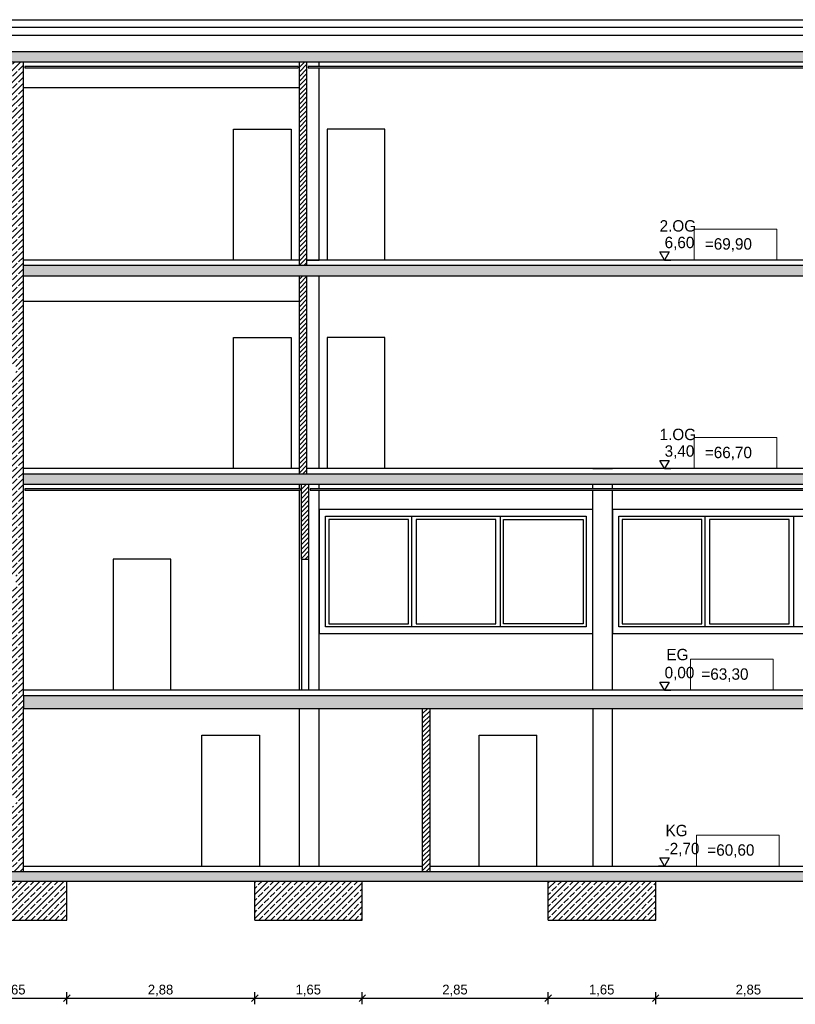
# Model space of a CAD drawing. Extents: x 1 to 209, y 0 to 18.
# Tile 59 of 63: x 135 to 147, y 2 to 18. Entities that reach past the tile are written whole.
import ezdxf

# ---------------------------------------------------------------- set-up
doc = ezdxf.new("R2010")
doc.units = 0
doc.header["$MEASUREMENT"] = 0
doc.linetypes.add('Strichlinie', pattern=[0.282222, 0.141111, -0.141111])
for name, color, linetype in [('Schnitt_D-D_4_A_1 Dämmung', 7, 'Continuous'), ('Schnitt_D-D_4_A_1 Fundament', 7, 'Continuous'), ('Schnitt_D-D_4_A_DE_DECKE', 7, 'Continuous'), ('Schnitt_D-D_4_P_BM_ROHBAU', 7, 'Continuous'), ('Schnitt_D-D_4_P_ZE_SYMBOL', 7, 'Continuous'), ('Schnitt_D-D_4_P_ZE_TEXT', 7, 'Continuous'), ('Schnitt_D-D_4_R_NT_DACH', 7, 'Continuous'), ('Schnitt_D-D_4_R_NT_FENSTER', 7, 'Continuous'), ('Schnitt_D-D_4_R_NT_TUER', 7, 'Continuous'), ('Schnitt_D-D_4_R_TR_HIDDEN', 7, 'Continuous'), ('Schnitt_D-D_4_R_TR_INNENWAND', 7, 'Continuous'), ('Schnitt_D-D_4_R_TR_STUETZE', 7, 'Continuous'), ('Schnitt_D-D_4_Schraffuren', 7, 'Continuous')]:
    doc.layers.add(name, color=color, linetype=linetype)
doc.styles.add('ERSTELLTER_STIL_1', font='txt')
doc.styles.add('ERSTELLTER_STIL_2', font='txt')
pattern_1 = [(45, (125.216865, 7.29005), (-0.03535534, 0.03535534), [])]
pattern_2 = [(45, (125.21686, 7.29005), (-0.0919239, 0.0919239), []), (45, (125.1709, 7.33601), (-0.0919239, 0.0919239), [0.0975, -0.0325])]

msp = doc.modelspace()

# ---------------------------------------------------------------- hatches: boundary and pattern name
at = {"layer": 'Schnitt_D-D_4_Schraffuren', "linetype": 'Continuous', "ltscale": 1000}
h = msp.add_hatch(dxfattribs=at)
h.set_pattern_fill('Beton__Stahlbeton_0004', color=256, style=0, pattern_type=2)
h.set_pattern_definition(pattern_2)
h.paths.add_polyline_path([(161.477, 16.93), (161.977, 16.93), (161.977, 17.49), (161.777, 17.49), (161.777, 17.09), (125.418, 17.09), (125.418, 17.49), (125.218, 17.49), (125.218, 16.69), (125.718, 16.69), (125.718, 16.93)], flags=0)
h = msp.add_hatch(dxfattribs=at)
h.set_pattern_fill('Beton__Stahlbeton_0004', color=256, style=0, pattern_type=2)
h.set_pattern_definition(pattern_2)
h.paths.add_polyline_path([(134.477, 16.93), (134.477, 13.81), (134.477, 12.26), (134.597, 12.26), (134.597, 12.099), (134.477, 12.099), (134.477, 10.61), (134.477, 9.041), (134.597, 9.041), (134.597, 8.881), (134.477, 8.881), (134.477, 7.21), (134.477, 7.01), (134.477, 5.672), (134.597, 5.672), (134.597, 5.512), (134.477, 5.512), (134.477, 4.51), (134.717, 4.51), (134.717, 7.01), (134.717, 7.21), (134.717, 10.61), (134.717, 13.81), (134.717, 16.93)], flags=0)
h = msp.add_hatch(dxfattribs=at)
h.set_pattern_fill('MW_HLZ_0004', color=256, style=0, pattern_type=2)
h.set_pattern_definition(pattern_1)
h.paths.add_polyline_path([(138.948, 16.93), (138.948, 13.81), (139.063, 13.81), (139.063, 16.93)], flags=0)
h = msp.add_hatch(dxfattribs=at)
h.set_pattern_fill('Beton__Stahlbeton_0004', color=256, style=0, pattern_type=2)
h.set_pattern_definition(pattern_2)
h.paths.add_polyline_path([(161.717, 13.81), (134.717, 13.81), (134.717, 13.65), (161.477, 13.65), (161.717, 13.65)], flags=0)
h = msp.add_hatch(dxfattribs=at)
h.set_pattern_fill('MW_HLZ_0004', color=256, style=0, pattern_type=2)
h.set_pattern_definition(pattern_1)
h.paths.add_polyline_path([(138.948, 13.65), (138.948, 10.61), (139.063, 10.61), (139.063, 13.65)], flags=0)
h = msp.add_hatch(dxfattribs=at)
h.set_pattern_fill('Beton__Stahlbeton_0004', color=256, style=0, pattern_type=2)
h.set_pattern_definition(pattern_2)
h.paths.add_polyline_path([(134.717, 10.45), (161.717, 10.45), (161.717, 10.61), (134.717, 10.61)], flags=0)
h = msp.add_hatch(dxfattribs=at)
h.set_pattern_fill('MW_HLZ_0004', color=256, style=0, pattern_type=2)
h.set_pattern_definition(pattern_1)
h.paths.add_polyline_path([(139.092, 10.45), (138.977, 10.45), (138.977, 9.3), (139.092, 9.3)], flags=0)
h = msp.add_hatch(dxfattribs=at)
h.set_pattern_fill('Beton__Stahlbeton_0004', color=256, style=0, pattern_type=2)
h.set_pattern_definition(pattern_2)
h.paths.add_polyline_path([(161.477, 7.01), (161.477, 6.82), (161.977, 6.82), (161.977, 7.21), (134.717, 7.21), (134.717, 7.01)], flags=0)
h = msp.add_hatch(dxfattribs=at)
h.set_pattern_fill('MW_HLZ_0004', color=256, style=0, pattern_type=2)
h.set_pattern_definition(pattern_1)
h.paths.add_polyline_path([(140.952, 7.01), (140.837, 7.01), (140.837, 4.51), (140.952, 4.51)], flags=0)
h = msp.add_hatch(dxfattribs=at)
h.set_pattern_fill('Beton__Stahlbeton_0004', color=256, style=0, pattern_type=2)
h.set_pattern_definition(pattern_2)
h.paths.add_polyline_path([(161.977, 4.36), (161.977, 4.5), (161.977, 4.51), (161.477, 4.51), (125.718, 4.51), (125.718, 4.36)], flags=0)
h = msp.add_hatch(dxfattribs=at)
h.set_pattern_fill('Beton__Stahlbeton_0004', color=256, style=0, pattern_type=2)
h.set_pattern_definition(pattern_2)
h.paths.add_polyline_path([(135.381, 3.76), (135.381, 4.36), (133.731, 4.36), (133.731, 3.76)], flags=0)
h = msp.add_hatch(dxfattribs=at)
h.set_pattern_fill('Beton__Stahlbeton_0004', color=256, style=0, pattern_type=2)
h.set_pattern_definition(pattern_2)
h.paths.add_polyline_path([(139.912, 3.76), (139.912, 4.36), (138.262, 4.36), (138.262, 3.76)], flags=0)
h = msp.add_hatch(dxfattribs=at)
h.set_pattern_fill('Beton__Stahlbeton_0004', color=256, style=0, pattern_type=2)
h.set_pattern_definition(pattern_2)
h.paths.add_polyline_path([(144.412, 3.76), (144.412, 4.36), (142.762, 4.36), (142.762, 3.76)], flags=0)

# ---------------------------------------------------------------- linework, layer by layer
at = {"layer": 'Schnitt_D-D_4_A_1 Dämmung', "linetype": 'Continuous', "ltscale": 1000}
msp.add_line((161.401, 17.334), (134.152, 17.334), dxfattribs=at)
at = {"layer": 'Schnitt_D-D_4_A_1 Fundament', "linetype": 'Continuous', "ltscale": 1000}
for p, q in [((135.381, 3.76), (135.381, 4.36)), ((138.262, 3.76), (138.262, 4.36)), ((139.912, 3.76), (139.912, 4.36)), ((142.762, 3.76), (142.762, 4.36)), ((144.412, 3.76), (144.412, 4.36)), ((133.731, 3.76), (135.381, 3.76)), ((138.262, 3.76), (139.912, 3.76)), ((142.762, 3.76), (144.412, 3.76))]:
    msp.add_line(p, q, dxfattribs=at)
at = {"layer": 'Schnitt_D-D_4_A_DE_DECKE', "linetype": 'Continuous', "ltscale": 1000}
for p, q in [((134.737, 16.86), (134.737, 16.84)), ((138.928, 16.86), (134.737, 16.86)), ((134.737, 16.84), (138.928, 16.84)), ((138.928, 16.86), (138.928, 16.84)), ((139.083, 16.86), (139.083, 16.84)), ((156.948, 16.86), (139.083, 16.86)), ((139.083, 16.84), (156.948, 16.84)), ((134.737, 10.38), (134.737, 10.36)), ((138.957, 10.38), (134.737, 10.38)), ((134.737, 10.36), (138.957, 10.36)), ((138.957, 10.38), (138.957, 10.36)), ((139.112, 10.38), (139.112, 10.36)), ((161.457, 10.38), (139.112, 10.38)), ((139.112, 10.36), (161.457, 10.36))]:
    msp.add_line(p, q, dxfattribs=at)
at = {"layer": 'Schnitt_D-D_4_P_BM_ROHBAU', "linetype": 'Continuous', "ltscale": 1000}
for p, q in [((144.549, 13.89), (144.476, 14.015)), ((144.476, 14.015), (144.621, 14.015)), ((144.621, 14.015), (144.549, 13.89)), ((144.549, 13.89), (144.455, 13.89)), ((144.549, 13.89), (144.643, 13.89)), ((144.549, 10.69), (144.476, 10.815)), ((144.476, 10.815), (144.621, 10.815)), ((144.621, 10.815), (144.549, 10.69)), ((144.549, 10.69), (144.455, 10.69)), ((144.549, 10.69), (144.643, 10.69)), ((144.549, 7.29), (144.476, 7.415)), ((144.476, 7.415), (144.621, 7.415)), ((144.621, 7.415), (144.549, 7.29)), ((144.549, 7.29), (144.455, 7.29)), ((144.549, 7.29), (144.643, 7.29)), ((144.549, 4.59), (144.476, 4.715)), ((144.476, 4.715), (144.621, 4.715)), ((144.621, 4.715), (144.549, 4.59)), ((144.549, 4.59), (144.455, 4.59)), ((144.549, 4.59), (144.643, 4.59)), ((135.431, 2.613), (135.331, 2.513)), ((135.381, 2.47), (135.381, 2.657)), ((138.312, 2.613), (138.212, 2.513)), ((138.262, 2.47), (138.262, 2.657)), ((139.962, 2.613), (139.862, 2.513)), ((139.912, 2.47), (139.912, 2.657)), ((142.812, 2.613), (142.712, 2.513)), ((142.762, 2.47), (142.762, 2.657)), ((144.462, 2.613), (144.362, 2.513)), ((144.412, 2.47), (144.412, 2.657)), ((133.731, 2.563), (135.381, 2.563)), ((135.381, 2.563), (138.262, 2.563)), ((138.262, 2.563), (139.912, 2.563)), ((139.912, 2.563), (142.762, 2.563)), ((142.762, 2.563), (144.412, 2.563)), ((144.412, 2.563), (147.262, 2.563))]:
    msp.add_line(p, q, dxfattribs=at)
at = {"layer": 'Schnitt_D-D_4_P_ZE_SYMBOL', "color": 255, "linetype": 'Continuous', "lineweight": 18, "ltscale": 1000}
for p, q in [((146.27, 14.365), (145.001, 14.365)), ((145.001, 14.365), (145.001, 13.89)), ((146.27, 13.89), (146.27, 14.365)), ((145.001, 13.89), (146.27, 13.89)), ((146.27, 11.165), (145.001, 11.165)), ((145.001, 11.165), (145.001, 10.69)), ((146.27, 10.69), (146.27, 11.165)), ((145.001, 10.69), (146.27, 10.69)), ((146.216, 7.765), (144.948, 7.765)), ((144.948, 7.765), (144.948, 7.29)), ((146.216, 7.29), (146.216, 7.765)), ((144.948, 7.29), (146.216, 7.29)), ((146.307, 5.065), (145.039, 5.065)), ((145.039, 5.065), (145.039, 4.59)), ((146.307, 4.59), (146.307, 5.065)), ((145.039, 4.59), (146.307, 4.59))]:
    msp.add_line(p, q, dxfattribs=at)
at = {"layer": 'Schnitt_D-D_4_R_NT_DACH', "linetype": 'Continuous', "ltscale": 1000}
for p, q in [((125.549, 17.578), (161.67, 17.578)), ((134.152, 17.462), (161.67, 17.462))]:
    msp.add_line(p, q, dxfattribs=at)
at = {"layer": 'Schnitt_D-D_4_R_NT_FENSTER', "linetype": 'Continuous', "ltscale": 1000}
for p, q in [((143.448, 10.06), (139.248, 10.06)), ((139.248, 10.06), (139.248, 8.16)), ((143.448, 8.16), (143.448, 10.06)), ((147.948, 10.06), (143.748, 10.06)), ((143.748, 10.06), (143.748, 8.16)), ((139.348, 9.96), (143.348, 9.96)), ((139.348, 8.26), (139.348, 9.96)), ((140.618, 9.91), (139.398, 9.91)), ((139.398, 9.91), (139.398, 8.31)), ((140.618, 8.31), (140.618, 9.91)), ((140.668, 9.96), (140.668, 8.26)), ((141.958, 9.91), (140.738, 9.91)), ((140.738, 9.91), (140.738, 8.31)), ((141.958, 8.31), (141.958, 9.91)), ((142.028, 9.96), (142.028, 8.26)), ((142.078, 9.91), (143.298, 9.91)), ((142.078, 8.31), (142.078, 9.91)), ((143.298, 9.91), (143.298, 8.31)), ((143.348, 9.96), (143.348, 8.26)), ((143.848, 9.96), (147.848, 9.96)), ((143.848, 8.26), (143.848, 9.96)), ((145.118, 9.91), (143.898, 9.91)), ((143.898, 9.91), (143.898, 8.31)), ((145.118, 8.31), (145.118, 9.91)), ((145.168, 9.96), (145.168, 8.26)), ((146.458, 9.91), (145.238, 9.91)), ((145.238, 9.91), (145.238, 8.31)), ((146.458, 8.31), (146.458, 9.91)), ((146.528, 9.96), (146.528, 8.26)), ((139.398, 8.31), (140.618, 8.31)), ((140.738, 8.31), (141.958, 8.31)), ((143.298, 8.31), (142.078, 8.31)), ((143.898, 8.31), (145.118, 8.31)), ((145.238, 8.31), (146.458, 8.31)), ((139.248, 8.16), (143.448, 8.16)), ((143.348, 8.26), (139.348, 8.26)), ((143.748, 8.16), (147.948, 8.16)), ((147.848, 8.26), (143.848, 8.26))]:
    msp.add_line(p, q, dxfattribs=at)
at = {"layer": 'Schnitt_D-D_4_R_NT_TUER', "linetype": 'Continuous', "ltscale": 1000}
for p, q in [((137.938, 13.89), (137.938, 15.9)), ((137.938, 15.9), (138.823, 15.9)), ((138.823, 15.9), (138.823, 13.89)), ((139.373, 15.9), (139.373, 13.89)), ((140.258, 15.9), (139.373, 15.9)), ((140.258, 13.89), (140.258, 15.9)), ((137.938, 10.69), (137.938, 12.7)), ((137.938, 12.7), (138.823, 12.7)), ((138.823, 12.7), (138.823, 10.69)), ((139.373, 12.7), (139.373, 10.69)), ((140.258, 12.7), (139.373, 12.7)), ((140.258, 10.69), (140.258, 12.7)), ((136.092, 9.3), (136.092, 7.29)), ((136.977, 9.3), (136.092, 9.3)), ((136.977, 7.29), (136.977, 9.3)), ((137.448, 4.59), (137.448, 6.6)), ((137.448, 6.6), (138.333, 6.6)), ((138.333, 6.6), (138.333, 4.59))]:
    msp.add_line(p, q, dxfattribs=at)
at = {"layer": 'Schnitt_D-D_4_R_TR_HIDDEN', "linetype": 'Continuous', "ltscale": 1000}
for p, q in [((125.418, 17.09), (161.777, 17.09)), ((125.718, 16.93), (161.977, 16.93)), ((134.717, 13.81), (134.717, 16.93)), ((138.948, 13.81), (138.948, 16.93)), ((139.063, 13.81), (139.063, 16.93)), ((138.948, 13.89), (134.717, 13.89)), ((134.717, 10.61), (134.717, 13.81)), ((134.717, 13.81), (161.717, 13.81)), ((161.737, 13.89), (139.063, 13.89)), ((134.717, 13.65), (161.477, 13.65)), ((138.948, 10.61), (138.948, 13.65)), ((139.063, 10.61), (139.063, 13.65)), ((138.948, 10.69), (134.717, 10.69)), ((134.717, 7.21), (134.717, 10.61)), ((134.717, 10.61), (161.717, 10.61)), ((161.737, 10.69), (139.063, 10.69)), ((134.717, 10.45), (161.717, 10.45)), ((138.977, 9.3), (138.977, 10.45)), ((139.092, 9.3), (139.092, 10.45)), ((138.977, 9.3), (138.977, 7.29)), ((138.977, 9.3), (138.977, 9.3)), ((138.977, 9.3), (139.092, 9.3)), ((139.092, 7.29), (139.092, 9.3)), ((161.977, 7.29), (134.717, 7.29)), ((134.717, 7.21), (161.977, 7.21)), ((134.717, 7.21), (134.717, 7.01)), ((134.717, 4.51), (134.717, 7.01)), ((134.717, 7.01), (161.477, 7.01)), ((140.837, 4.51), (140.837, 7.01)), ((140.952, 4.51), (140.952, 7.01)), ((134.717, 4.59), (140.837, 4.59)), ((140.952, 4.59), (148.133, 4.59)), ((125.718, 4.51), (161.477, 4.51)), ((124.982, 4.36), (162.651, 4.36))]:
    msp.add_line(p, q, dxfattribs=at)
at = {"layer": 'Schnitt_D-D_4_R_TR_HIDDEN', "linetype": 'Strichlinie', "ltscale": 1000}
for p, q in [((134.717, 16.54), (138.948, 16.54)), ((134.717, 13.26), (138.948, 13.26))]:
    msp.add_line(p, q, dxfattribs=at)
at = {"layer": 'Schnitt_D-D_4_R_TR_INNENWAND', "linetype": 'Continuous', "ltscale": 1000}
for p, q in [((138.977, 7.29), (138.977, 7.29)), ((138.977, 7.29), (138.977, 7.29)), ((141.702, 4.59), (141.702, 6.6)), ((141.702, 6.6), (142.587, 6.6)), ((142.587, 4.59), (142.587, 6.6))]:
    msp.add_line(p, q, dxfattribs=at)
at = {"layer": 'Schnitt_D-D_4_R_TR_INNENWAND', "linetype": 'Strichlinie', "ltscale": 1000}
for p, q in [((143.448, 7.01), (143.448, 4.59)), ((143.748, 4.59), (143.748, 7.01))]:
    msp.add_line(p, q, dxfattribs=at)
at = {"layer": 'Schnitt_D-D_4_R_TR_STUETZE', "linetype": 'Continuous', "ltscale": 1000}
for p, q in [((139.248, 16.86), (139.248, 16.93)), ((139.248, 13.89), (139.248, 16.84)), ((139.063, 13.89), (139.248, 13.89)), ((139.248, 10.69), (139.248, 13.65)), ((143.448, 10.69), (143.748, 10.69)), ((138.948, 10.38), (138.948, 10.45)), ((139.248, 10.38), (139.248, 10.45)), ((143.448, 10.38), (143.448, 10.45)), ((143.748, 10.38), (143.748, 10.45)), ((138.948, 7.29), (138.948, 10.36)), ((139.248, 7.29), (139.248, 10.36)), ((143.448, 7.29), (143.448, 10.36)), ((143.748, 7.29), (143.748, 10.36)), ((138.948, 4.59), (138.948, 7.01)), ((139.248, 4.59), (139.248, 7.01))]:
    msp.add_line(p, q, dxfattribs=at)
at = {"layer": 'Schnitt_D-D_4_Schraffuren', "color": 255, "linetype": 'Continuous', "lineweight": 18, "ltscale": 1000}
for p, q in [((161.777, 17.09), (125.418, 17.09)), ((125.718, 16.93), (161.477, 16.93)), ((134.717, 16.93), (134.477, 16.93)), ((134.717, 13.81), (134.717, 16.93)), ((138.948, 16.93), (138.948, 13.81)), ((139.063, 16.93), (138.948, 16.93)), ((139.063, 13.81), (139.063, 16.93)), ((134.717, 10.61), (134.717, 13.81)), ((161.717, 13.81), (134.717, 13.81)), ((134.717, 13.81), (134.717, 13.65)), ((138.948, 13.81), (139.063, 13.81)), ((134.717, 13.65), (161.477, 13.65)), ((138.948, 13.65), (138.948, 10.61)), ((139.063, 13.65), (138.948, 13.65)), ((139.063, 10.61), (139.063, 13.65)), ((134.717, 7.21), (134.717, 10.61)), ((161.717, 10.61), (134.717, 10.61)), ((134.717, 10.61), (134.717, 10.45)), ((138.948, 10.61), (139.063, 10.61)), ((134.717, 10.45), (161.717, 10.45)), ((139.092, 10.45), (138.977, 10.45)), ((138.977, 10.45), (138.977, 9.3)), ((139.092, 9.3), (139.092, 10.45)), ((138.977, 9.3), (139.092, 9.3)), ((134.717, 7.01), (134.717, 7.21)), ((161.977, 7.21), (134.717, 7.21)), ((134.717, 7.21), (134.717, 7.01)), ((134.717, 4.51), (134.717, 7.01)), ((134.717, 7.01), (161.477, 7.01)), ((140.952, 7.01), (140.837, 7.01)), ((140.837, 7.01), (140.837, 4.51)), ((140.952, 4.51), (140.952, 7.01)), ((161.477, 4.51), (125.718, 4.51)), ((134.477, 4.51), (134.717, 4.51)), ((140.837, 4.51), (140.952, 4.51)), ((125.718, 4.36), (161.977, 4.36)), ((135.381, 4.36), (133.731, 4.36)), ((135.381, 3.76), (135.381, 4.36)), ((139.912, 4.36), (138.262, 4.36)), ((138.262, 4.36), (138.262, 3.76)), ((139.912, 3.76), (139.912, 4.36)), ((144.412, 4.36), (142.762, 4.36)), ((142.762, 4.36), (142.762, 3.76)), ((144.412, 3.76), (144.412, 4.36)), ((133.731, 3.76), (135.381, 3.76)), ((138.262, 3.76), (139.912, 3.76)), ((142.762, 3.76), (144.412, 3.76))]:
    msp.add_line(p, q, dxfattribs=at)

# ---------------------------------------------------------------- texts
at = {"layer": 'Schnitt_D-D_4_P_BM_ROHBAU', "linetype": 'Continuous', "attachment_point": 7, "style": 'ERSTELLTER_STIL_1'}
for s, insert, char_height in [('{6,60}', (144.549, 14.04), 0.175), ('{3,40}', (144.549, 10.84), 0.175), ('{0,00}', (144.549, 7.44), 0.175), ('{-2,70}', (144.549, 4.74), 0.175), ('{1,65}', (134.356, 2.593), 0.15), ('{2,88}', (136.622, 2.593), 0.15), ('{1,65}', (138.888, 2.593), 0.15), ('{2,85}', (141.138, 2.593), 0.15), ('{1,65}', (143.388, 2.593), 0.15), ('{2,85}', (145.638, 2.593), 0.15)]:
    msp.add_mtext(s, dxfattribs=dict(at, insert=insert, char_height=char_height))
at = {"layer": 'Schnitt_D-D_4_P_ZE_SYMBOL', "linetype": 'Continuous', "char_height": 0.175, "attachment_point": 1, "style": 'ERSTELLTER_STIL_1'}
for s, insert in [('{ =69,90}', (145.101, 14.225)), ('{ =66,70}', (145.101, 11.025)), ('{ =63,30}', (145.048, 7.625)), ('{ =60,60}', (145.139, 4.925))]:
    msp.add_mtext(s, dxfattribs=dict(at, insert=insert))
at = {"layer": 'Schnitt_D-D_4_P_ZE_TEXT', "linetype": 'Continuous', "char_height": 0.175, "attachment_point": 2, "style": 'ERSTELLTER_STIL_2'}
for s, insert in [('{2.OG}', (144.752, 14.502)), ('{1.OG}', (144.752, 11.302)), ('{EG}', (144.745, 7.924)), ('{KG}', (144.732, 5.224))]:
    msp.add_mtext(s, dxfattribs=dict(at, insert=insert))

doc.saveas('drawing.dxf')
